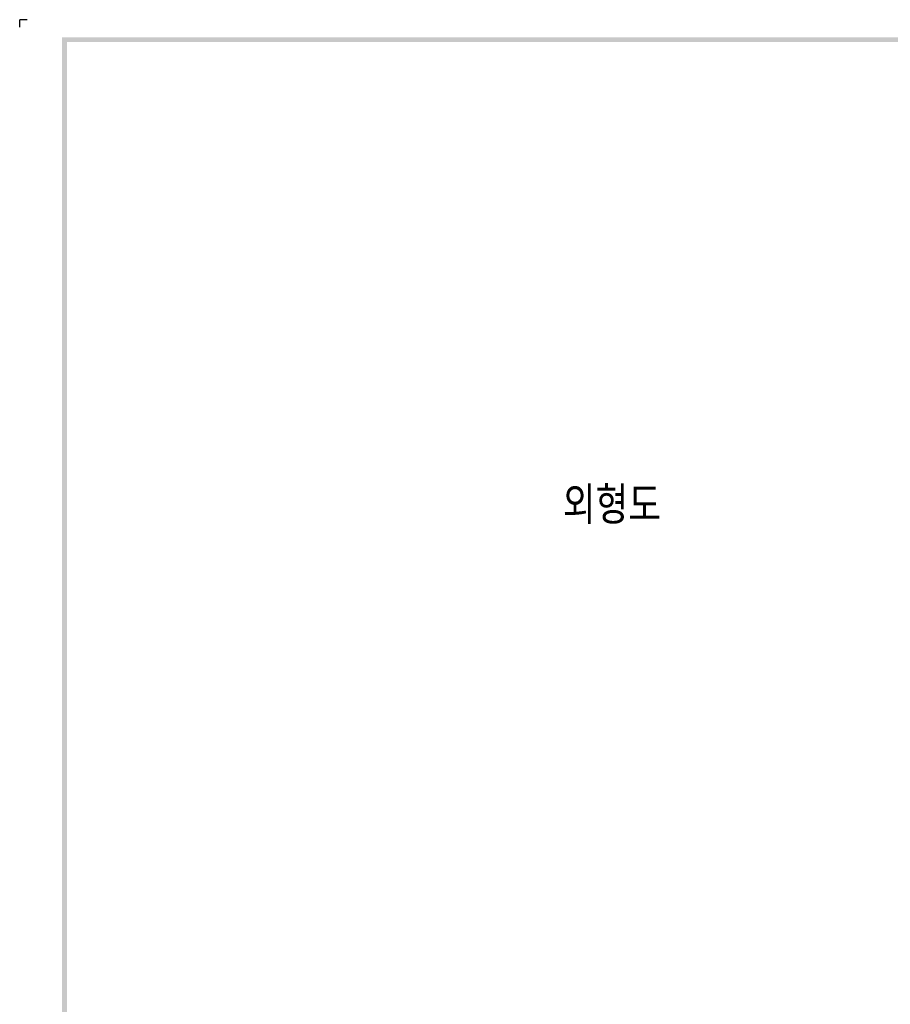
# Model space of a CAD drawing. Extents: x 2148 to 3980, y -907 to 1584.
# Tile 2 of 18: x 2324 to 2673, y 1189 to 1584. Entities that reach past the tile are written whole.
import ezdxf

# ---------------------------------------------------------------- set-up
doc = ezdxf.new("R2010")
doc.units = 0
doc.header["$LTSCALE"] = 3
doc.header["$MEASUREMENT"] = 0
doc.layers.add('di', color=3, linetype='CONTINUOUS')
doc.layers.add('dwg', color=7, linetype='CONTINUOUS')
doc.styles.get("Standard").update_dxf_attribs({"font": 'romans.shx', "height": 3, "bigfont": 'ghs.shx'})

msp = doc.modelspace()

# ---------------------------------------------------------------- linework, layer by layer
at = {"layer": 'di'}
for p in [(2327.231, 1583.685), (2324.231, 1580.685)]:
    msp.add_line(p, (2324.231, 1583.685), dxfattribs=at)
at = {"layer": 'dwg'}
for points in [[(2341.231, 1576.685), (2343.231, 1574.685), (3973.231, 1576.685), (3971.231, 1574.685)], [(2341.231, 428.685), (2343.231, 429.685), (2341.231, 1576.685), (2343.231, 1574.685)]]:
    msp.add_trace(points, dxfattribs=at)

# ---------------------------------------------------------------- texts
at = {"layer": 'di', "insert": (2541.828, 1396.683), "char_height": 15, "width": 74.93994, "attachment_point": 1}
msp.add_mtext('{\\Fromans,hgs|c129;외형도}', dxfattribs=at)

doc.saveas('drawing.dxf')
